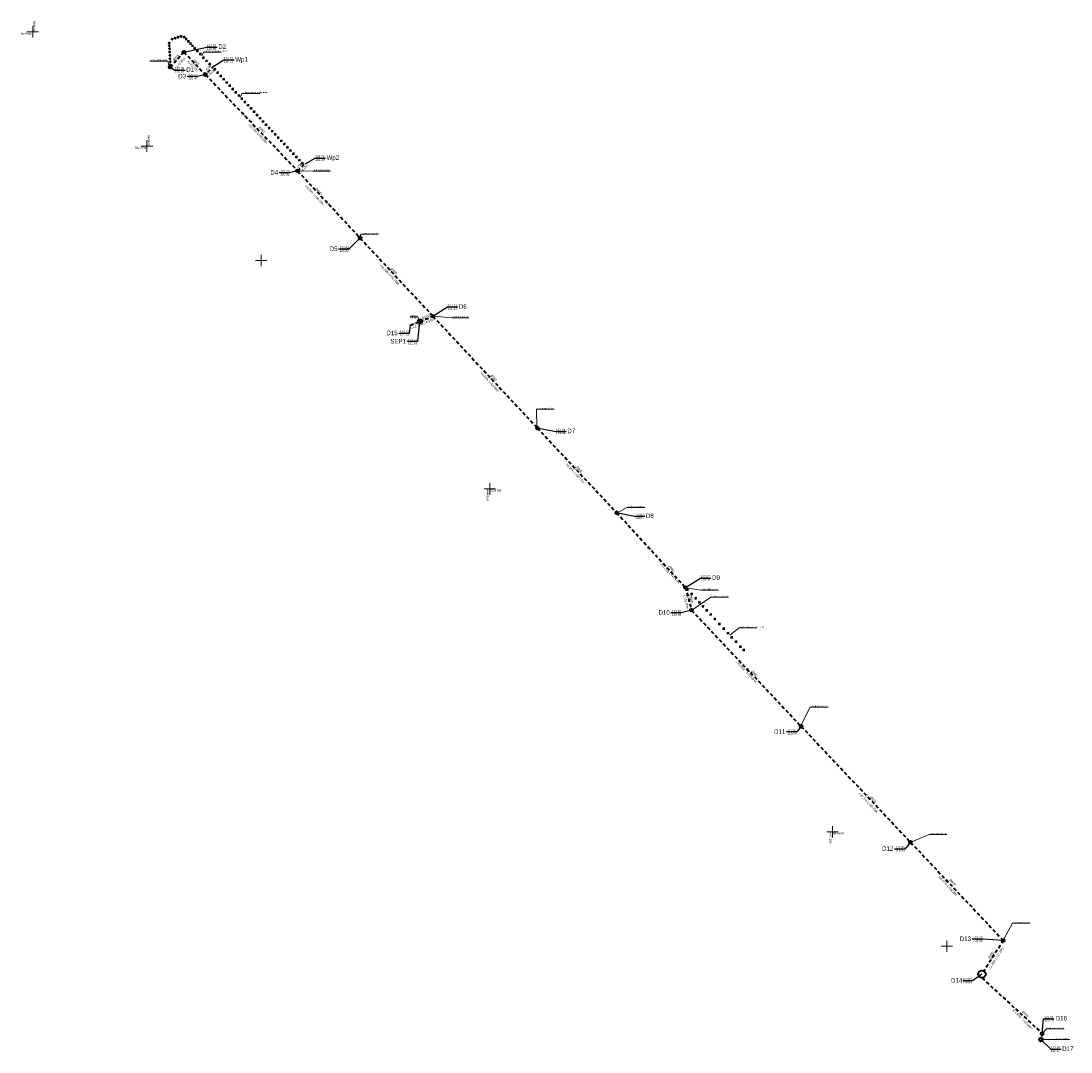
# Model space of a CAD drawing. Extents: x 6439600 to 6443631, y 5654340 to 5654937.
# Tile 1 of 54: x 6439600 to 6440060, y 5654340 to 5654791. Entities that reach past the tile are written whole.
import ezdxf
from ezdxf.enums import TextEntityAlignment as Align

# ---------------------------------------------------------------- set-up
doc = ezdxf.new("R2010")
doc.units = 0
doc.header["$MEASUREMENT"] = 0
doc.linetypes.add('1.5_1.0', pattern=[2.5, 1.5, -1])
doc.layers.get('0').update_dxf_attribs({"color": 2, "linetype": 'CONTINUOUS', "lineweight": 5})
for name, color, linetype, lineweight in [('!kanalizacja deszczowa', 24, '1.5_1.0', 40), ('!kanalizacja tłoczna', 240, '1.5_1.0', 40), ('!odcinek do zamulenia', 4, 'CONTINUOUS', 40), ('!opisy', 7, 'CONTINUOUS', 18), ('!studnie', 24, 'CONTINUOUS', 40), ('Warstwa 63', 7, 'CONTINUOUS', 0)]:
    doc.layers.add(name, color=color, linetype=linetype, lineweight=lineweight)
for name, color, linetype in [('Liczby', 7, 'CONTINUOUS'), ('Linie_odn', 7, 'CONTINUOUS'), ('Opis_PZ', 7, 'CONTINUOUS'), ('Teksty', 7, 'CONTINUOUS'), ('Wymiary', 7, 'CONTINUOUS')]:
    doc.layers.add(name, color=color, linetype=linetype)
doc.styles.add('MapaZas', font='geodezja.shx', dxfattribs={"width": 0.9})
doc.styles.get("Standard").update_dxf_attribs({"font": 'Working1250', "width": 0.75})

msp = doc.modelspace()

# ---------------------------------------------------------------- linework, layer by layer
at = {"layer": '!kanalizacja deszczowa'}
for points in [[(6439665.33, 5654770.8), (6439671.23, 5654777.42)], [(6439671.23, 5654777.42), (6439680.76, 5654767.53), (6439721.08, 5654725.46), (6439748.45, 5654696.08), (6439780.32, 5654661.86), (6439825.99, 5654612.97), (6439860.7, 5654575.91), (6439890.76, 5654543.22), (6439893.5, 5654533.19), (6439941.43, 5654482.45), (6439989.29, 5654431.77), (6440029.86, 5654388.81), (6440020.56, 5654374.03)], [(6439684.47, 5654771.3), (6439680.76, 5654767.53)], [(6439721.08, 5654725.46), (6439724.35, 5654728.51)], [(6439770.38, 5654657.9), (6439774.6, 5654659.6), (6439780.32, 5654661.86)], [(6440046.9, 5654348.11), (6440046.37, 5654345.4)]]:
    msp.add_lwpolyline(points, dxfattribs=at)
at = {"layer": '!kanalizacja deszczowa', "linetype": 'ByBlock'}
for points in [[(6439668.28, 5654774.11, 0.1, 0.1, 0), (6439666.96, 5654773.4, 0.1, 0.1, 0), (6439667.72, 5654772.72, 0.1, 0.1, 0)], [(6439676.7, 5654771.71, 0.1, 0.1, 0), (6439676.05, 5654773.23, 0.1, 0.1, 0), (6439675.23, 5654772.46, 0.1, 0.1, 0)], [(6439698.09, 5654749.42, 0.1, 0.1, 0), (6439697.45, 5654750.94, 0.1, 0.1, 0), (6439696.62, 5654750.16, 0.1, 0.1, 0)], [(6439734.65, 5654710.9, 0.1, 0.1, 0), (6439734, 5654712.42, 0.1, 0.1, 0), (6439733.18, 5654711.65, 0.1, 0.1, 0)], [(6439762.1, 5654681.39, 0.1, 0.1, 0), (6439761.45, 5654682.91, 0.1, 0.1, 0), (6439760.63, 5654682.14, 0.1, 0.1, 0)], [(6439772.42, 5654658.71, 0.1, 0.1, 0), (6439770.92, 5654658.67, 0.1, 0.1, 0), (6439771.29, 5654657.71, 0.1, 0.1, 0)], [(6439777.39, 5654660.69, 0.1, 0.1, 0), (6439775.89, 5654660.64, 0.1, 0.1, 0), (6439776.27, 5654659.69, 0.1, 0.1, 0)], [(6439805.99, 5654634.38, 0.1, 0.1, 0), (6439805.35, 5654635.89, 0.1, 0.1, 0), (6439804.52, 5654635.13, 0.1, 0.1, 0)], [(6439843.34, 5654594.44, 0.1, 0.1, 0), (6439842.69, 5654595.96, 0.1, 0.1, 0), (6439841.87, 5654595.19, 0.1, 0.1, 0)], [(6439875.73, 5654559.57, 0.1, 0.1, 0), (6439874.97, 5654561.4, 0.1, 0.1, 0), (6439873.97, 5654560.48, 0.1, 0.1, 0)], [(6439892.13, 5654538.21, 0.1, 0.1, 0), (6439892.29, 5654540.18, 0.1, 0.1, 0), (6439890.98, 5654539.82, 0.1, 0.1, 0)], [(6439919.08, 5654506.11, 0.1, 0.1, 0), (6439918.29, 5654507.93, 0.1, 0.1, 0), (6439917.31, 5654507, 0.1, 0.1, 0)], [(6439971.17, 5654450.95, 0.1, 0.1, 0), (6439970.39, 5654452.77, 0.1, 0.1, 0), (6439969.4, 5654451.84, 0.1, 0.1, 0)], [(6440006.11, 5654413.96, 0.1, 0.1, 0), (6440005.33, 5654415.78, 0.1, 0.1, 0), (6440004.34, 5654414.85, 0.1, 0.1, 0)], [(6440024.62, 5654380.5, 0.1, 0.1, 0), (6440026.19, 5654381.7, 0.1, 0.1, 0), (6440025.05, 5654382.43, 0.1, 0.1, 0)]]:
    msp.add_lwpolyline(points, format="xyseb", close=True, dxfattribs=at)
at = {"layer": '!kanalizacja tłoczna'}
msp.add_lwpolyline([(6440020.56, 5654372.38), (6440046.9, 5654348.11)], dxfattribs=at)
at = {"layer": '!kanalizacja tłoczna', "linetype": 'Continuous'}
msp.add_circle((6440020.56, 5654374.03), 1.65, dxfattribs=at)
at = {"layer": '!odcinek do zamulenia'}
for p, q in [((6439665.69, 5654783.32), (6439666.57, 5654782.87)), ((6439666.36, 5654783.53), (6439665.91, 5654782.66)), ((6439667.01, 5654783.75), (6439667.89, 5654783.29)), ((6439667.67, 5654783.96), (6439667.22, 5654783.08)), ((6439668.23, 5654784.14), (6439669.11, 5654783.68)), ((6439668.89, 5654784.35), (6439668.44, 5654783.47)), ((6439669.49, 5654784.54), (6439670.36, 5654784.08)), ((6439670.15, 5654784.75), (6439669.7, 5654783.87)), ((6439670.92, 5654784.13), (6439671.9, 5654784)), ((6439671.47, 5654784.56), (6439671.34, 5654783.57)), ((6439671.8, 5654783.18), (6439672.78, 5654783.05)), ((6439672.36, 5654783.61), (6439672.23, 5654782.63)), ((6439672.72, 5654782.2), (6439673.7, 5654782.06)), ((6439673.28, 5654782.62), (6439673.15, 5654781.64)), ((6439665.12, 5654781.79), (6439664.42, 5654781.08)), ((6439664.42, 5654781.78), (6439665.12, 5654781.09)), ((6439664.48, 5654780.59), (6439665.19, 5654779.89)), ((6439665.18, 5654780.59), (6439664.49, 5654779.89)), ((6439664.55, 5654779.27), (6439665.25, 5654778.57)), ((6439665.25, 5654779.27), (6439664.55, 5654778.57)), ((6439664.61, 5654777.85), (6439665.32, 5654777.16)), ((6439665.31, 5654777.86), (6439664.62, 5654777.15)), ((6439673.71, 5654781.14), (6439674.7, 5654781)), ((6439674.27, 5654781.56), (6439674.14, 5654780.58)), ((6439674.58, 5654780.21), (6439675.56, 5654780.07)), ((6439675.14, 5654780.63), (6439675, 5654779.65)), ((6439675.54, 5654779.18), (6439676.53, 5654779.04)), ((6439676.1, 5654779.6), (6439675.97, 5654778.62)), ((6439676.72, 5654777.92), (6439677.7, 5654777.79)), ((6439677.28, 5654778.35), (6439677.14, 5654777.36)), ((6439664.69, 5654776.37), (6439665.4, 5654775.68)), ((6439665.39, 5654776.38), (6439664.7, 5654775.67)), ((6439664.77, 5654774.87), (6439665.48, 5654774.18)), ((6439665.47, 5654774.88), (6439664.78, 5654774.17)), ((6439665.55, 5654773.58), (6439664.85, 5654772.87)), ((6439664.85, 5654773.57), (6439665.55, 5654772.88)), ((6439677.95, 5654776.61), (6439678.93, 5654776.47)), ((6439678.51, 5654777.03), (6439678.37, 5654776.05)), ((6439679.38, 5654775.07), (6439680.36, 5654774.94)), ((6439679.94, 5654775.5), (6439679.8, 5654774.51)), ((6439680.71, 5654773.65), (6439681.69, 5654773.51)), ((6439681.27, 5654774.07), (6439681.14, 5654773.09)), ((6439664.91, 5654772.18), (6439665.62, 5654771.48)), ((6439665.61, 5654772.18), (6439664.92, 5654771.48)), ((6439682.04, 5654772.22), (6439683.03, 5654772.09)), ((6439682.6, 5654772.65), (6439682.47, 5654771.67)), ((6439684.23, 5654769.89), (6439685.21, 5654769.75)), ((6439684.79, 5654770.31), (6439684.65, 5654769.33)), ((6439685.55, 5654768.47), (6439686.53, 5654768.34)), ((6439686.11, 5654768.9), (6439685.97, 5654767.92)), ((6439686.88, 5654767.05), (6439687.86, 5654766.91)), ((6439687.44, 5654767.47), (6439687.3, 5654766.49)), ((6439688.21, 5654765.62), (6439689.19, 5654765.49)), ((6439688.77, 5654766.05), (6439688.63, 5654765.07)), ((6439689.54, 5654764.2), (6439690.52, 5654764.06)), ((6439690.1, 5654764.62), (6439689.96, 5654763.64)), ((6439690.87, 5654762.78), (6439691.85, 5654762.64)), ((6439691.43, 5654763.2), (6439691.29, 5654762.22)), ((6439692.2, 5654761.35), (6439693.18, 5654761.22)), ((6439692.76, 5654761.77), (6439692.62, 5654760.79)), ((6439693.53, 5654759.93), (6439694.51, 5654759.79)), ((6439694.09, 5654760.35), (6439693.95, 5654759.37)), ((6439694.86, 5654758.5), (6439695.84, 5654758.37)), ((6439695.42, 5654758.92), (6439695.28, 5654757.94)), ((6439696.18, 5654757.09), (6439697.16, 5654756.95)), ((6439696.74, 5654757.51), (6439696.6, 5654756.53)), ((6439697.49, 5654755.67), (6439698.48, 5654755.53)), ((6439698.05, 5654756.09), (6439697.92, 5654755.11)), ((6439699.38, 5654754.68), (6439699.25, 5654753.69)), ((6439698.83, 5654754.25), (6439699.81, 5654754.12)), ((6439700.16, 5654752.83), (6439701.14, 5654752.69)), ((6439700.71, 5654753.25), (6439700.58, 5654752.27)), ((6439701.49, 5654751.4), (6439702.47, 5654751.27)), ((6439702.04, 5654751.83), (6439701.91, 5654750.85)), ((6439702.8, 5654749.99), (6439703.79, 5654749.86)), ((6439703.36, 5654750.41), (6439703.23, 5654749.43)), ((6439704.12, 5654748.57), (6439705.1, 5654748.43)), ((6439704.68, 5654748.99), (6439704.54, 5654748.01)), ((6439705.47, 5654747.14), (6439706.45, 5654747)), ((6439706.02, 5654747.56), (6439705.89, 5654746.58)), ((6439706.78, 5654745.72), (6439707.76, 5654745.58)), ((6439707.34, 5654746.14), (6439707.21, 5654745.16)), ((6439708.12, 5654744.29), (6439709.1, 5654744.16)), ((6439708.68, 5654744.72), (6439708.55, 5654743.74)), ((6439709.44, 5654742.88), (6439710.42, 5654742.75)), ((6439710, 5654743.3), (6439709.87, 5654742.32)), ((6439710.77, 5654741.5), (6439711.75, 5654741.36)), ((6439711.32, 5654741.92), (6439711.19, 5654740.94)), ((6439712.08, 5654740.08), (6439713.06, 5654739.94)), ((6439712.64, 5654740.5), (6439712.51, 5654739.52)), ((6439713.4, 5654738.65), (6439714.38, 5654738.52)), ((6439713.96, 5654739.08), (6439713.82, 5654738.1)), ((6439714.72, 5654737.23), (6439715.7, 5654737.1)), ((6439715.28, 5654737.66), (6439715.14, 5654736.68)), ((6439716.6, 5654736.23), (6439716.47, 5654735.25)), ((6439716.04, 5654735.81), (6439717.03, 5654735.68)), ((6439717.37, 5654734.41), (6439718.35, 5654734.28)), ((6439717.92, 5654734.84), (6439717.79, 5654733.86)), ((6439718.68, 5654733), (6439719.67, 5654732.87)), ((6439719.24, 5654733.42), (6439719.11, 5654732.44)), ((6439720, 5654731.58), (6439720.98, 5654731.44)), ((6439720.56, 5654732), (6439720.42, 5654731.02)), ((6439721.33, 5654730.2), (6439722.31, 5654730.06)), ((6439721.88, 5654730.62), (6439721.75, 5654729.64)), ((6439722.64, 5654728.77), (6439723.62, 5654728.63)), ((6439723.2, 5654729.19), (6439723.06, 5654728.21)), ((6439891.18, 5654542.31), (6439892.16, 5654542.18)), ((6439891.74, 5654542.73), (6439891.6, 5654541.75)), ((6439892.96, 5654540.39), (6439893.94, 5654540.26)), ((6439893.52, 5654540.82), (6439893.39, 5654539.83)), ((6439895.28, 5654538.93), (6439895.14, 5654537.95)), ((6439894.72, 5654538.5), (6439895.7, 5654538.37)), ((6439896.35, 5654536.75), (6439897.34, 5654536.61)), ((6439896.91, 5654537.17), (6439896.78, 5654536.19)), ((6439897.92, 5654535.06), (6439898.9, 5654534.93)), ((6439898.48, 5654535.49), (6439898.34, 5654534.5)), ((6439899.62, 5654533.23), (6439900.61, 5654533.1)), ((6439900.18, 5654533.65), (6439900.05, 5654532.67)), ((6439901.29, 5654531.44), (6439902.27, 5654531.3)), ((6439901.85, 5654531.86), (6439901.72, 5654530.88)), ((6439903.17, 5654529.42), (6439904.15, 5654529.29)), ((6439903.72, 5654529.85), (6439903.59, 5654528.87)), ((6439905.18, 5654527.26), (6439906.16, 5654527.13)), ((6439905.73, 5654527.69), (6439905.6, 5654526.71)), ((6439907.05, 5654525.25), (6439908.03, 5654525.12)), ((6439907.61, 5654525.67), (6439907.47, 5654524.69)), ((6439908.89, 5654523.27), (6439909.87, 5654523.14)), ((6439909.45, 5654523.7), (6439909.31, 5654522.72)), ((6439910.56, 5654521.48), (6439911.54, 5654521.34)), ((6439911.11, 5654521.9), (6439910.98, 5654520.92)), ((6439912.4, 5654519.5), (6439913.38, 5654519.37)), ((6439912.95, 5654519.93), (6439912.82, 5654518.94)), ((6439914.34, 5654517.42), (6439915.32, 5654517.28)), ((6439914.9, 5654517.84), (6439914.76, 5654516.86)), ((6439915.75, 5654515.9), (6439916.73, 5654515.76)), ((6439916.31, 5654516.32), (6439916.17, 5654515.34))]:
    msp.add_line(p, q, dxfattribs=at)
at = {"layer": '!opisy', "color": 24}
for points in [[(6439656.48, 5654773.47), (6439664.28, 5654773.47), (6439664.91, 5654771.23)], [(6439687.68, 5654777.36), (6439679.88, 5654777.36), (6439679.13, 5654775.81)], [(6439704.54, 5654759.31), (6439696.74, 5654759.31), (6439695.99, 5654757.76)], [(6439735.47, 5654725.36), (6439727.67, 5654725.36), (6439721.68, 5654725.42)], [(6439756.53, 5654697.72), (6439748.73, 5654697.72), (6439748.41, 5654696.68)], [(6439770.25, 5654661.6), (6439773.65, 5654661.6), (6439774.2, 5654660.4)], [(6439796.06, 5654661.16), (6439788.26, 5654661.16), (6439780.92, 5654661.85)], [(6439833.36, 5654621.16), (6439825.56, 5654621.16), (6439825.77, 5654613.52)], [(6439872.96, 5654578.17), (6439865.16, 5654578.17), (6439861.29, 5654575.97)], [(6439905.27, 5654541.99), (6439897.47, 5654541.99), (6439891.33, 5654543.1)], [(6439909.69, 5654538.9), (6439901.89, 5654538.9), (6439894.01, 5654533.54)], [(6439922.04, 5654525.5), (6439914.24, 5654525.5), (6439910.23, 5654522.29)], [(6439953.18, 5654490.83), (6439945.38, 5654490.83), (6439941.44, 5654483.05)], [(6440005.22, 5654435.11), (6439997.42, 5654435.11), (6439989.86, 5654431.97)], [(6440041.66, 5654396.29), (6440033.86, 5654396.29), (6440030.06, 5654389.38)], [(6440056.53, 5654350.05), (6440048.73, 5654350.05), (6440046.9, 5654348.11)], [(6440058.94, 5654345.4), (6440051.14, 5654345.4), (6440046.38, 5654345.4)]]:
    msp.add_lwpolyline(points, dxfattribs=at)
at = {"layer": '!studnie'}
for centre, radius in [((6439671.23, 5654777.42), 0.6), ((6439665.33, 5654770.8), 0.6), ((6439680.76, 5654767.53), 0.6), ((6439721.08, 5654725.46), 0.6), ((6439748.45, 5654696.08), 0.6), ((6439774.6, 5654659.6), 0.9), ((6439780.32, 5654661.86), 0.6), ((6439825.99, 5654612.97), 0.6), ((6439860.7, 5654575.91), 0.6), ((6439890.76, 5654543.23), 0.6), ((6439893.5, 5654533.22), 0.6), ((6439941.43, 5654482.45), 0.6), ((6439989.29, 5654431.77), 0.6), ((6440029.86, 5654388.81), 0.6), ((6440046.37, 5654345.4), 0.8), ((6440046.9, 5654348.11), 0.6)]:
    msp.add_circle(centre, radius, dxfattribs=at)
at = {"color": 0, "lineweight": 13}
for p, q in [((6439605.15, 5654783.78), (6439605.15, 5654788.78)), ((6439605.15, 5654783.78), (6439605.15, 5654788.78)), ((6439602.65, 5654786.28), (6439607.65, 5654786.28)), ((6439602.65, 5654786.28), (6439607.65, 5654786.28)), ((6439652.65, 5654736.28), (6439655.15, 5654736.28)), ((6439652.65, 5654736.28), (6439655.15, 5654736.28)), ((6439655.15, 5654733.78), (6439655.15, 5654738.78)), ((6439655.15, 5654733.78), (6439655.15, 5654738.78)), ((6439655.15, 5654733.78), (6439655.15, 5654738.78)), ((6439655.15, 5654733.78), (6439655.15, 5654738.78)), ((6439655.15, 5654733.78), (6439655.15, 5654736.69)), ((6439655.15, 5654733.78), (6439655.15, 5654736.69)), ((6439655.15, 5654736.28), (6439657.65, 5654736.28)), ((6439655.15, 5654736.28), (6439657.65, 5654736.28)), ((6439702.65, 5654686.28), (6439707.65, 5654686.28)), ((6439702.65, 5654686.28), (6439707.65, 5654686.28)), ((6439702.65, 5654686.28), (6439707.65, 5654686.28)), ((6439702.65, 5654686.28), (6439707.65, 5654686.28)), ((6439705.15, 5654683.78), (6439705.15, 5654688.78)), ((6439705.15, 5654683.78), (6439705.15, 5654688.78)), ((6439705.15, 5654683.78), (6439705.15, 5654688.78)), ((6439705.15, 5654683.78), (6439705.15, 5654688.78)), ((6439802.65, 5654586.28), (6439807.65, 5654586.28)), ((6439802.65, 5654586.28), (6439807.65, 5654586.28)), ((6439802.65, 5654586.28), (6439807.65, 5654586.28)), ((6439802.65, 5654586.28), (6439807.65, 5654586.28)), ((6439802.65, 5654586.28), (6439807.65, 5654586.28)), ((6439802.65, 5654586.28), (6439807.65, 5654586.28)), ((6439805.15, 5654586.28), (6439805.15, 5654588.78)), ((6439805.15, 5654586.28), (6439805.15, 5654588.78)), ((6439805.15, 5654586.28), (6439805.15, 5654588.78)), ((6439805.15, 5654586.28), (6439805.15, 5654588.78)), ((6439805.15, 5654583.78), (6439805.15, 5654586.28)), ((6439805.15, 5654583.78), (6439805.15, 5654586.28)), ((6439955.15, 5654433.78), (6439955.15, 5654438.78)), ((6439955.15, 5654433.78), (6439955.15, 5654438.78)), ((6439952.65, 5654436.28), (6439957.65, 5654436.28)), ((6439952.65, 5654436.28), (6439957.65, 5654436.28)), ((6440005.15, 5654383.78), (6440005.15, 5654388.78)), ((6440005.15, 5654383.78), (6440005.15, 5654388.78)), ((6440002.65, 5654386.28), (6440007.65, 5654386.28)), ((6440002.65, 5654386.28), (6440007.65, 5654386.28))]:
    msp.add_line(p, q, dxfattribs=at)
at = {"layer": 'Linie_odn', "color": 24}
for points in [[(6439671.23, 5654777.42), (6439681.39, 5654779.6), (6439685.89, 5654779.6)], [(6439684.47, 5654771.3), (6439688.79, 5654774), (6439693.29, 5654774)], [(6439665.3, 5654770.83), (6439667.34, 5654769.57), (6439671.84, 5654769.57)], [(6439680.75, 5654767.55), (6439677.26, 5654766.68), (6439672.76, 5654766.68)], [(6439724.35, 5654728.51), (6439728.77, 5654731.02), (6439733.27, 5654731.02)], [(6439721.07, 5654725.47), (6439717.57, 5654724.61), (6439713.07, 5654724.61)], [(6439748.44, 5654696.1), (6439743.53, 5654691.18), (6439739.03, 5654691.18)], [(6439780.31, 5654661.88), (6439786.68, 5654665.92), (6439791.18, 5654665.92)], [(6439774.45, 5654659.53), (6439773.48, 5654650.74), (6439768.98, 5654650.74)], [(6439770.37, 5654657.92), (6439769.85, 5654654.35), (6439765.35, 5654654.35)], [(6439825.98, 5654612.99), (6439834.14, 5654611.5), (6439838.64, 5654611.5)], [(6439860.69, 5654575.93), (6439868.48, 5654574.33), (6439872.98, 5654574.33)], [(6439890.75, 5654543.24), (6439897.45, 5654547.33), (6439901.95, 5654547.33)], [(6439893.49, 5654533.21), (6439888.93, 5654532.09), (6439884.43, 5654532.09)], [(6439941.43, 5654482.45), (6439939.47, 5654479.99), (6439934.97, 5654479.99)], [(6439989.29, 5654431.77), (6439986.73, 5654428.76), (6439982.23, 5654428.76)], [(6440029.86, 5654388.81), (6440020.76, 5654389.33), (6440016.26, 5654389.33)], [(6440020.56, 5654374.07), (6440016.44, 5654371.18), (6440012.34, 5654371.18)], [(6440046.9, 5654348.11), (6440047.52, 5654354.56), (6440052.02, 5654354.56)], [(6440046.36, 5654345.42), (6440050.7, 5654341.2), (6440055.2, 5654341.2)]]:
    msp.add_lwpolyline(points, dxfattribs=at)

# ---------------------------------------------------------------- texts
at = {"layer": '!opisy', "color": 24, "char_height": 0.5, "attachment_point": 1}
for s, insert, width in [('odcinek do wyłączenia z eksploatacji', (6439680.46, 5654778.09), 9.1173), ('studnia rewizyjna %%C1200', (6439657.06, 5654774.19), 7.1), ('odcinek do wyłączenia z eksploatacji', (6439697.32, 5654760.03), 9.1173), ('studnia rewizyjna %%C1200', (6439728.25, 5654726.08), 7.1), ('studnia rewizyjna %%C1200', (6439749.31, 5654698.44), 7.1), ('separator z\\Posadnikiem', (6439770.42, 5654662.32), 3.3087), ('studnia rewizyjna %%C1200', (6439788.83, 5654661.88), 7.1), ('studnia rewizyjna %%C1200', (6439826.14, 5654621.88), 7.1), ('studnia rewizyjna %%C1200', (6439865.74, 5654578.89), 7.1), ('studnia rewizyjna %%C1200', (6439898.05, 5654542.72), 7.1), ('studnia rewizyjna %%C1200', (6439902.47, 5654539.63), 7.1), ('odcinek do wyłączenia z eksploatacji', (6439914.82, 5654526.22), 9.1173), ('studnia rewizyjna %%C1200', (6439945.96, 5654491.55), 7.1), ('studnia rewizyjna %%C1200', (6439998, 5654435.84), 7.1), ('studnia rewizyjna %%C1200', (6440034.44, 5654397.01), 7.1), ('studnia rozprężna %%C1200', (6440049.3, 5654350.77), 7.1), ('studnia rewizyjna %%C1600', (6440051.72, 5654346.13), 7.1)]:
    msp.add_mtext(s, dxfattribs=dict(at, insert=insert, width=width))
at = {"layer": 'Liczby', "color": 24, "width": 0.8}
for s, rotation, p in [('L=8.87m', 48, (6439668.62, 5654770.64)), ('L=13.72m', 314, (6439672.84, 5654773)), ('L=5,30m', 44.8013, (6439682.14, 5654766.53)), ('L=58.28m', 314, (6439703.16, 5654741.63)), ('L=4,47m', 44.8013, (6439722.21, 5654724.09)), ('L=40.15m', 313, (6439727.88, 5654714.79)), ('L=46,76m', 313, (6439760.79, 5654679.94)), ('L=4.39m', 22, (6439771.03, 5654656.15)), ('L=6.31m', 22, (6439776, 5654658.13)), ('L=66,90m', 313, (6439804.52, 5654633.02)), ('L=50.78m', 313, (6439841.86, 5654593.09)), ('L=44.41m', 313, (6439883.47, 5654549.25)), ('L=10.40m', 285, (6439889.81, 5654539.58)), ('L=69,80m', 313, (6439917.3, 5654505.71)), ('L=69,70m', 313, (6439970.22, 5654448.92)), ('L=59,09m', 313, (6440005.08, 5654412.49)), ('L=17.44m', 58, (6440026.96, 5654380.35))]:
    msp.add_text(s, height=1, rotation=rotation, dxfattribs=at).set_placement(p)
for s, rotation, p in [('i=0.25%', 314, (6439702.82, 5654741.99)), ('i=0.25%', 313, (6439727.54, 5654715.16)), ('i=0.25%', 313, (6439760.45, 5654680.3)), ('i=0.25%', 313, (6439804.17, 5654633.39)), ('i=0.25%', 313, (6439841.52, 5654593.45)), ('i=0.25%', 313, (6439883.13, 5654549.61)), ('i=0.25%', 313, (6439916.31, 5654506.72)), ('i=0.25%', 313, (6439969.87, 5654449.28)), ('i=0.67%', 313, (6440004.74, 5654412.85)), ('i=0.25%', 58, (6440026.7, 5654379.93))]:
    msp.add_text(s, height=1, rotation=rotation, dxfattribs=at).set_placement(p, align=Align.RIGHT)
at = {"layer": 'Liczby', "color": 240, "width": 0.8}
msp.add_text('i=1.34%', height=1, rotation=314, dxfattribs=at).set_placement((6440037.27, 5654354.6), align=Align.RIGHT)
msp.add_text('L=35.84m', height=1, rotation=314, dxfattribs=at).set_placement((6440038.04, 5654354.03))
at = {"layer": 'Opis_PZ', "color": 24, "width": 0.8}
for s, p in [('D2', (6439686.39, 5654778.8)), ('Wp1', (6439693.79, 5654773.2)), ('D1', (6439672.34, 5654768.77)), ('Wp2', (6439733.77, 5654730.22)), ('D6', (6439791.68, 5654665.12)), ('D7', (6439839.14, 5654610.7)), ('D8', (6439873.48, 5654573.53)), ('D9', (6439902.45, 5654546.53)), ('D16', (6440052.84, 5654353.76)), ('D17', (6440055.7, 5654340.4))]:
    msp.add_text(s, height=2, dxfattribs=at).set_placement(p)
for s, p in [('D3', (6439672.26, 5654765.88)), ('D4', (6439712.57, 5654723.81)), ('D5', (6439738.53, 5654690.38)), ('D15', (6439764.85, 5654653.55)), ('SEP1', (6439768.48, 5654649.94)), ('D10', (6439883.93, 5654531.29)), ('D11', (6439934.47, 5654479.19)), ('D12', (6439981.73, 5654427.96)), ('D13', (6440015.76, 5654388.53)), ('D14', (6440011.94, 5654370.29))]:
    msp.add_text(s, height=2, dxfattribs=at).set_placement(p, align=Align.RIGHT)
at = {"layer": 'Teksty', "color": 24, "width": 0.8}
for s, p in [('122.32', (6439681.39, 5654779.8)), ('120.65', (6439681.39, 5654778.4)), ('122.27', (6439688.79, 5654774.2)), ('120.72', (6439688.79, 5654772.8)), ('122.35', (6439667.34, 5654769.77)), ('120.75', (6439667.34, 5654768.37)), ('122.73', (6439728.77, 5654731.22)), ('121.23', (6439728.77, 5654729.82)), ('123.13', (6439786.68, 5654666.12)), ('120.11', (6439786.68, 5654664.72)), ('122.84', (6439834.14, 5654611.7)), ('119.94', (6439834.14, 5654610.3)), ('122.62', (6439868.48, 5654574.53)), ('119.81', (6439868.48, 5654573.13)), ('122.57', (6439897.45, 5654547.53)), ('119.70', (6439897.45, 5654546.13)), ('122.91', (6440047.84, 5654354.76)), ('120.70', (6440047.84, 5654353.36)), ('122.92', (6440050.7, 5654341.4)), ('120.64', (6440050.7, 5654340))]:
    msp.add_text(s, height=1, dxfattribs=at).set_placement(p)
for s, p in [('122.27', (6439677.26, 5654766.88)), ('120.47', (6439677.26, 5654765.48)), ('122.73', (6439717.57, 5654724.81)), ('120.32', (6439717.57, 5654723.41)), ('123.04', (6439743.53, 5654691.38)), ('120.22', (6439743.53, 5654689.98)), ('123.53', (6439769.85, 5654654.55)), ('121.57', (6439769.85, 5654653.15)), ('123.53', (6439773.48, 5654650.94)), ('121.55', (6439773.48, 5654649.54)), ('122.62', (6439888.93, 5654532.29)), ('119.68', (6439888.93, 5654530.89)), ('122.87', (6439939.47, 5654480.19)), ('119.50', (6439939.47, 5654478.79)), ('122.80', (6439986.73, 5654428.96)), ('119.33', (6439986.73, 5654427.56)), ('122.73', (6440020.76, 5654389.53)), ('118.93', (6440020.76, 5654388.13)), ('122.81', (6440016.14, 5654371.38)), ('118.88', (6440016.14, 5654369.98))]:
    msp.add_text(s, height=1, dxfattribs=at).set_placement(p, align=Align.RIGHT)
at = {"layer": 'Warstwa 63', "color": 18, "linetype": 'Continuous', "lineweight": 13, "true_color": 0x000000, "style": 'MapaZas', "width": 0.9}
for s, p in [('6440750', (6439605.44, 5654791.07)), ('6440800', (6439655.44, 5654741.07)), ('6440950', (6439803.82, 5654586.04)), ('6441100', (6439953.82, 5654436.04))]:
    msp.add_text(s, height=0.898, rotation=270, dxfattribs=at).set_placement(p)
for s, p in [('5654950', (6439600, 5654785.07)), ('5654900', (6439650, 5654735.07)), ('5654750', (6439805.32, 5654585.17)), ('5654600', (6439955.32, 5654435.17))]:
    msp.add_text(s, height=0.898, dxfattribs=at).set_placement(p)
at = {"layer": 'Wymiary', "color": 24, "width": 0.8}
for s, rotation, p in [('%%C315', 48, (6439667.09, 5654773.46)), ('∅315', 314, (6439675.44, 5654773.73)), ('∅160', 44.8013, (6439681.37, 5654769.12)), ('∅350', 314, (6439704.04, 5654744.25)), ('∅160', 44.8013, (6439721.44, 5654726.69)), ('%%C400', 313, (6439728.8, 5654717.4)), ('%%C400', 313, (6439761.71, 5654682.54)), ('Dn315', 22, (6439775.73, 5654660.5)), ('∅450', 313, (6439805.53, 5654635.72)), ('%%C500', 313, (6439842.88, 5654595.78)), ('∅500', 313, (6439883.19, 5654552.24)), ('%%C600', 285, (6439892.4, 5654539.62)), ('%%C600', 313, (6439919.43, 5654506.42)), ('%%C600', 313, (6439971.34, 5654451.25)), ('%%C600', 313, (6440006.23, 5654415.07)), ('%%C600', 58, (6440023.99, 5654380.7))]:
    msp.add_text(s, height=1, rotation=rotation, dxfattribs=at).set_placement(p)
at = {"layer": 'Wymiary', "color": 240, "width": 0.8}
msp.add_text('%%C450', height=1, rotation=314, dxfattribs=at).set_placement((6440038.08, 5654357.47))

doc.saveas('drawing.dxf')
